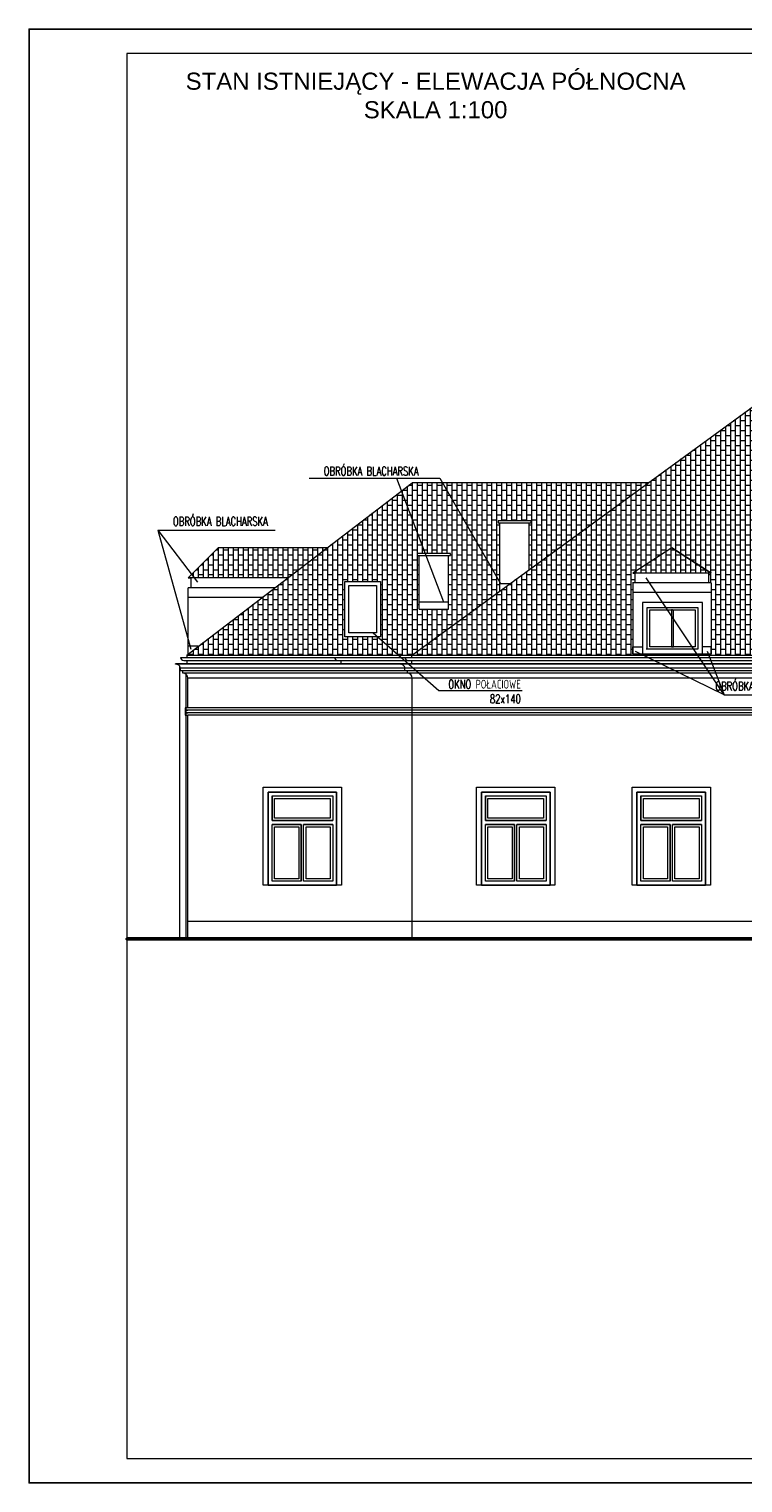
# Model space of a CAD drawing. Header units: millimetres. Extents: x 5973 to 39040, y 4443 to 37727.
# Tile 4 of 52: x 5993 to 7452, y 12278 to 15248. Entities that reach past the tile are written whole.
import ezdxf

# ---------------------------------------------------------------- set-up
doc = ezdxf.new("R2010")
doc.units = ezdxf.units.MM
for name, color, linetype, lineweight in [('!MODUS_OPIS', 3, 'Continuous', 13), ('!MODUS_RAMKA', 1, 'Continuous', 15), ('_MODUS - Ramka', 1, 'Continuous', 15), ('Cienka', 3, 'Continuous', 9), ('pekniecia', 2, 'Continuous', 50), ('Widok', 1, 'Continuous', 15)]:
    doc.layers.add(name, color=color, linetype=linetype, lineweight=lineweight)
doc.styles.add('ARIAL TEEN', font='arial.ttf')
doc.styles.add('TXT', font='simplex.shx', dxfattribs={"width": 0.8})
pattern_1 = [(90, (0.04, 0), (-10.16, 6e-16), []), (180, (0.04, 0), (-10.16, -10.16), [10.16, -10.16])]

msp = doc.modelspace()

# ---------------------------------------------------------------- hatches: boundary and pattern name
at = {"layer": 'Cienka', "transparency": 33554483}
h = msp.add_hatch(dxfattribs=at)
h.set_pattern_fill('AR-B816', color=256, scale=0.05, angle=90)
h.set_pattern_definition(pattern_1)
h.paths.add_polyline_path([(6380.12764, 14187.85533), (6318.79455, 14126.52224), (6521.90087, 14126.52224), (6602.07466, 14187.85533)])
h.paths.add_polyline_path([(6802.71908, 14176.60373), (6790.6111, 14176.60373), (6786.6111, 14176.60373), (6786.6111, 14172.60373), (6790.6111, 14172.60373), (6804.24129, 14172.60373)])
h.paths.add_polyline_path([(6802.71908, 14176.60373), (6804.24129, 14172.60373), (6850.6111, 14172.60373), (6854.6111, 14172.60373), (6854.6111, 14176.60373)])
h.paths.add_polyline_path([(6951.6111, 14239.10373), (6951.6111, 14243.10373), (7019.6111, 14243.10373), (7019.6111, 14239.10373), (7015.6111, 14239.10373), (7015.6111, 14143.77756), (7258.90945, 14321.10373), (6776.25517, 14321.10373), (6315.89333, 13968.92612), (6775.70818, 13968.92612), (6955.6111, 14100.04701), (6955.6111, 14239.10373)])
h.paths.add_polyline_path([(7515.5927, 13968.92612), (7515.5927, 14170.39589, 0.4031973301), (7505.85965, 14180.39232), (7505.85965, 14185.39232), (7500.85965, 14185.39232), (7500.83368, 14190.38876, 0.4118863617), (7490.62417, 14198.45654), (7490.62417, 14199.38876), (7515.5927, 14199.39232), (7515.5927, 14508.18539), (6775.70818, 13968.92612)])
h.paths.add_polyline_path([(6638.57896, 14006.10373), (6638.57896, 14119.10373), (6711.57896, 14119.10373), (6711.57896, 14006.10373)], flags=16)
h.paths.add_polyline_path([(6850.6111, 14062.60373), (6790.6111, 14062.60373), (6790.6111, 14172.60373), (6850.6111, 14172.60373)], flags=16)
h.paths.add_polyline_path([(7386.9637, 13971.10373), (7226.83062, 13971.10373), (7226.83062, 14116.52224), (7231.4637, 14116.52224), (7231.4637, 14136.52224), (7226.9637, 14136.52224), (7306.9637, 14187.85533), (7386.9637, 14136.52224), (7381.9637, 14136.52224), (7381.9637, 14116.52224), (7386.9637, 14116.52224)], flags=16)
h.paths.add_polyline_path([(6646.57896, 14014.10373), (6646.57896, 14111.10373), (6703.57896, 14111.10373), (6703.57896, 14014.10373)], flags=0)
h.paths.add_polyline_path([(7256.69754, 14066.10373), (7359.69754, 14066.10373), (7359.69754, 13981.10373), (7256.69754, 13981.10373)], flags=0)
h.paths.add_polyline_path([(7354.69754, 13986.10373), (7261.69754, 13986.10373), (7261.69754, 14061.10373), (7354.69754, 14061.10373)], flags=0)
h.paths.add_polyline_path([(7306.9637, 14187.85533), (7226.9637, 14136.52224), (7386.9637, 14136.52224)], flags=0)
h = msp.add_hatch(dxfattribs=at)
h.set_pattern_fill('AR-B816', color=256, scale=0.05, angle=90)
h.set_pattern_definition(pattern_1)
h.paths.add_polyline_path([(7306.9637, 14187.85533), (7226.9637, 14136.52224), (7386.9637, 14136.52224)])

# ---------------------------------------------------------------- linework, layer by layer
at = {"layer": '!MODUS_OPIS', "ltscale": 0.7}
for points in [[(6565.69576, 14330.34972), (6832.61526, 14330.34972)], [(6744.21089, 14330.34972), (6840.39364, 14077.60373)], [(6832.61526, 14330.34972), (6956.80112, 14115.04701)], [(6256.31769, 14223.9214), (6256.31769, 14223.9214), (6496.51964, 14223.9214)], [(6256.31769, 14223.9214), (6324.074, 13981.33417)], [(6256.31769, 14223.9214), (6337.88875, 14117.59789)], [(7413.50382, 13887.63553), (7254.67918, 14126.6582)], [(6696.74562, 14014.10373), (6830.48124, 13896.68876), (7001.17946, 13896.68876)], [(7413.50382, 13887.63553), (7232.66003, 13976.48953)], [(7378.96693, 13976.8035), (7413.50382, 13887.63553), (7591.93762, 13887.63553)]]:
    msp.add_lwpolyline(points, dxfattribs=at)
at = {"layer": '_MODUS - Ramka'}
msp.add_lwpolyline([(6193.46904, 15197.79488), (6193.46904, 12327.79488), (10143.46904, 12327.79488), (10143.46904, 15197.79488), (6193.46904, 15197.79488)], dxfattribs=at)
at = {"layer": 'Defpoints'}
msp.add_lwpolyline([(5993.46904, 13147.79488), (5993.46904, 15247.79488), (10193.46904, 15247.79488), (10193.46904, 12277.79488), (5993.46904, 12277.79488), (5993.46904, 15247.79488)], dxfattribs=at)
at = {"layer": 'pekniecia'}
msp.add_lwpolyline([(6753.82611, 13389.10373), (6193.46904, 13389.10373), (10143.46904, 13389.10373)], dxfattribs=at)
at = {"layer": 'Widok'}
for points in [[(6774.55236, 13968.08371), (7515.5927, 14508.18539)], [(6315.89333, 13968.92612), (6776.25517, 14321.10373)], [(7258.90945, 14321.10373), (6776.25517, 14321.10373)], [(7015.6111, 14239.10373), (7019.6111, 14239.10373), (7019.6111, 14243.10373), (6955.6111, 14243.10373), (6951.6111, 14243.10373), (6951.6111, 14239.10373), (6955.6111, 14239.10373), (6955.6111, 14239.10373)], [(6955.6111, 14100.04701), (6955.6111, 14239.10373)], [(6955.6111, 14239.10373), (7015.6111, 14239.10373)], [(7015.6111, 14143.77756), (7015.6111, 14239.10373)], [(6318.79455, 14126.52224), (6380.12764, 14187.85533)], [(6602.07466, 14187.85533), (6380.12764, 14187.85533)], [(6850.6111, 14172.60373), (6854.6111, 14172.60373), (6854.6111, 14176.60373), (6790.6111, 14176.60373), (6786.6111, 14176.60373), (6786.6111, 14172.60373), (6790.6111, 14172.60373), (6790.6111, 14172.60373)], [(6790.6111, 14062.60373), (6790.6111, 14172.60373)], [(6790.6111, 14062.60373), (6790.6111, 14172.60373), (6850.6111, 14172.60373)], [(6850.6111, 14062.60373), (6850.6111, 14172.60373)], [(7306.9637, 14187.85533), (7306.9637, 14187.85533), (7386.9637, 14136.52224), (7306.9637, 14187.85533), (7226.9637, 14136.52224)], [(6521.90087, 14126.52224), (6318.79455, 14126.52224)], [(6318.79455, 14126.52224), (6323.79455, 14126.52224), (6323.79455, 14106.52224)], [(6711.57896, 14006.10373), (6638.57896, 14006.10373), (6638.57896, 14119.10373), (6711.57896, 14119.10373), (6711.57896, 14006.10373)], [(6955.6111, 14100.04701), (6955.6111, 14115.04701), (6976.19168, 14115.04701)], [(7299.2591, 14116.52224), (7226.4637, 14116.52224)], [(7226.83062, 14116.52224), (7226.83062, 14030.79707)], [(7299.2591, 14136.52224), (7226.9637, 14136.52224)], [(7226.9637, 14136.52224), (7231.4637, 14136.52224), (7231.4637, 14116.52224)], [(7386.9637, 14136.52224), (7296.7591, 14136.52224)], [(7386.9637, 14116.52224), (7296.7591, 14116.52224)], [(7386.9637, 14136.52224), (7381.9637, 14136.52224), (7381.9637, 14116.52224)], [(7386.9637, 14116.52224), (7386.9637, 14030.79707)], [(6318.79455, 13971.14556), (6318.79455, 14106.52224)], [(6495.75714, 14106.52224), (6318.79455, 14106.52224)], [(6469.61341, 14086.52224), (6318.79455, 14086.52224)], [(7299.2591, 14096.52224), (7226.4637, 14096.52224)], [(7386.9637, 14096.52224), (7296.7591, 14096.52224)], [(6790.6111, 14062.60373), (6790.6111, 14077.60373), (6850.6111, 14077.60373)], [(6790.6111, 14062.60373), (6850.6111, 14062.60373)], [(7299.35987, 14076.10373), (7246.69754, 14076.10373), (7246.69754, 14030.79707)], [(7256.69754, 14030.79707), (7256.69754, 14066.10373), (7299.35987, 14066.10373)], [(7256.69754, 14030.79707), (7256.69754, 14066.10373), (7359.69754, 14066.10373), (7359.69754, 14030.79707)], [(7261.69754, 14030.79707), (7261.69754, 14061.10373), (7354.69754, 14061.10373), (7354.69754, 14030.79707)], [(7369.69754, 14030.79707), (7369.69754, 14076.10373), (7299.35987, 14076.10373)], [(7299.35987, 14066.10373), (7359.69754, 14066.10373)], [(7308.19754, 14061.10373), (7306.19754, 14061.10373), (7306.19754, 14030.79707)], [(7310.19754, 14030.79707), (7310.19754, 14061.10373)], [(7359.69754, 14066.10373), (7359.69754, 14030.79707)], [(7226.83062, 14030.79707), (7226.83062, 13971.10373)], [(7246.69754, 14030.79707), (7246.69754, 13971.10373)], [(7256.69754, 13981.10373), (7256.69754, 14030.79707)], [(7359.69754, 14030.79707), (7359.69754, 13981.10373), (7256.69754, 13981.10373), (7256.69754, 14030.79707)], [(7354.69754, 14030.79707), (7354.69754, 13986.10373), (7261.69754, 13986.10373), (7261.69754, 14030.79707)], [(7306.19754, 14030.79707), (7306.19754, 13986.10373), (7310.19754, 13986.10373), (7310.19754, 14030.79707)], [(7359.69754, 14030.79707), (7359.69754, 13981.10373)], [(7369.69754, 13971.10373), (7369.69754, 14030.79707)], [(7386.9637, 14030.79707), (7386.9637, 13971.10373)], [(6302.89333, 13964.21916), (7515.5927, 13964.21916)], [(6315.89333, 13968.92612), (6315.89333, 13964.21916)], [(6315.89333, 13968.92612), (7515.5927, 13968.92612)], [(6339.24557, 13986.89407), (6318.79455, 13986.89407)], [(6617.46282, 13964.21916), (7830.1622, 13964.21916)], [(6774.55236, 13968.92612), (6774.55236, 13964.21916)], [(7226.83062, 13971.10373), (7226.83062, 13986.10373), (7246.69754, 13986.10373)], [(7386.9637, 13971.10373), (7226.83062, 13971.10373)], [(7357.09677, 13981.10373), (7254.09677, 13981.10373)], [(7386.9637, 13971.10373), (7386.9637, 13986.10373), (7369.69754, 13986.10373)], [(9813.5927, 13951.10373), (6292.59614, 13951.10373)], [(6292.59614, 13950.10373), (6292.59614, 13951.10373)], [(9838.5927, 13950.10373), (6292.59614, 13950.10373)], [(6300.5927, 13947.05605), (6300.5927, 13389.10373)], [(9828.35218, 13942.10373), (6302.83667, 13942.10373)], [(6307.86309, 13932.10373), (6307.86309, 13937.10373), (6302.86309, 13937.10373), (6302.86309, 13942.10373)], [(9828.32576, 13937.10373), (6302.86309, 13937.10373)], [(9823.32576, 13932.10373), (6307.86309, 13932.10373)], [(6309.39333, 13957.71916), (7515.5927, 13957.71916)], [(6315.89333, 13957.71916), (6315.89333, 13950.97251), (6313.5875, 13950.97251)], [(6313.5927, 13930.10987), (6313.5927, 13389.10373)], [(6623.96282, 13957.71916), (7830.1622, 13957.71916)], [(6630.46282, 13957.71916), (6630.46282, 13950.97251), (6628.15699, 13950.97251)], [(6751.25517, 13951.10373), (6752.34193, 13950.16795)], [(6751.25517, 13950.10373), (6751.25517, 13951.10373)], [(6752.34193, 13950.16795), (6751.25517, 13951.10373)], [(6766.52212, 13932.10373), (6766.52212, 13937.10373), (6761.52212, 13937.10373), (6761.52212, 13942.10373)], [(6774.55236, 13957.71916), (6774.55236, 13950.97251), (6772.24653, 13950.97251)], [(6317.5927, 13861.10373), (6317.5927, 13922.36944)], [(9813.5927, 13922.10373), (6317.59614, 13922.10373)], [(6776.25517, 13389.10373), (6776.25517, 13922.10729)], [(6317.5927, 13861.10373), (6312.5927, 13861.10373), (6312.5927, 13856.10373), (6317.5927, 13856.10373)], [(6317.5927, 13856.10373), (6312.5927, 13856.10373), (6312.5927, 13851.10373), (6317.5927, 13851.10373)], [(6317.5927, 13851.10373), (6312.5927, 13851.10373), (6312.5927, 13846.10373), (6317.5927, 13846.10373)], [(9813.5927, 13861.10373), (6317.5927, 13861.10373)], [(9813.5927, 13856.10373), (6317.5927, 13856.10373)], [(9813.5927, 13851.10373), (6317.5927, 13851.10373)], [(6317.5927, 13389.10373), (6317.5927, 13846.10373)], [(9813.5927, 13846.10373), (6317.5927, 13846.10373)], [(6481.88418, 13499.10373), (6621.88418, 13499.10373), (6621.88418, 13689.10373), (6481.88418, 13689.10373)], [(6481.88418, 13689.10373), (6481.88418, 13499.10373)], [(6489.88418, 13631.10373), (6489.88418, 13681.10373), (6613.88418, 13681.10373), (6613.88418, 13631.10373)], [(6489.88418, 13681.10373), (6489.88418, 13631.10373), (6613.88418, 13631.10373)], [(6917.88418, 13499.10373), (7057.88418, 13499.10373), (7057.88418, 13689.10373), (6917.88418, 13689.10373)], [(6917.88418, 13689.10373), (6917.88418, 13499.10373)], [(6925.88418, 13631.10373), (6925.88418, 13681.10373), (7049.88418, 13681.10373), (7049.88418, 13631.10373)], [(6925.88418, 13681.10373), (6925.88418, 13631.10373), (7049.88418, 13631.10373)], [(7235.57735, 13499.10373), (7375.57735, 13499.10373), (7375.57735, 13689.10373), (7235.57735, 13689.10373)], [(7235.57735, 13689.10373), (7235.57735, 13499.10373)], [(7243.57735, 13631.10373), (7243.57735, 13681.10373), (7367.57735, 13681.10373), (7367.57735, 13631.10373)], [(7243.57735, 13681.10373), (7243.57735, 13631.10373), (7367.57735, 13631.10373)], [(6549.38418, 13507.10373), (6489.88418, 13507.10373), (6489.88418, 13623.10373)], [(6549.38418, 13623.10373), (6489.88418, 13623.10373)], [(6549.38418, 13507.10373), (6549.38418, 13623.10373)], [(6613.88418, 13623.10373), (6613.88418, 13507.10373), (6554.38418, 13507.10373)], [(6613.88418, 13623.10373), (6554.38418, 13623.10373)], [(6554.38418, 13507.10373), (6554.38418, 13623.10373)], [(6985.38418, 13507.10373), (6925.88418, 13507.10373), (6925.88418, 13623.10373)], [(6985.38418, 13623.10373), (6925.88418, 13623.10373)], [(6985.38418, 13507.10373), (6985.38418, 13623.10373)], [(7049.88418, 13623.10373), (7049.88418, 13507.10373), (6990.38418, 13507.10373)], [(7049.88418, 13623.10373), (6990.38418, 13623.10373)], [(6990.38418, 13507.10373), (6990.38418, 13623.10373)], [(7303.07735, 13507.10373), (7243.57735, 13507.10373), (7243.57735, 13623.10373)], [(7303.07735, 13623.10373), (7243.57735, 13623.10373)], [(7303.07735, 13507.10373), (7303.07735, 13623.10373)], [(7367.57735, 13623.10373), (7367.57735, 13507.10373), (7308.07735, 13507.10373)], [(7367.57735, 13623.10373), (7308.07735, 13623.10373)], [(7308.07735, 13507.10373), (7308.07735, 13623.10373)], [(6317.5927, 13389.10373), (6317.5927, 13425.10373), (9813.5927, 13425.10373)], [(6317.5927, 13389.10373), (9813.5927, 13389.10373)]]:
    msp.add_lwpolyline(points, dxfattribs=at)
for points in [[(6703.57896, 14014.10373), (6646.57896, 14014.10373), (6646.57896, 14111.10373), (6703.57896, 14111.10373)], [(6471.88418, 13699.10373), (6631.88418, 13699.10373), (6631.88418, 13499.10373), (6471.88418, 13499.10373)], [(6907.88418, 13699.10373), (7067.88418, 13699.10373), (7067.88418, 13499.10373), (6907.88418, 13499.10373)], [(7225.57735, 13699.10373), (7385.57735, 13699.10373), (7385.57735, 13499.10373), (7225.57735, 13499.10373)], [(6481.88418, 13689.10373), (6621.88418, 13689.10373), (6621.88418, 13499.10373), (6481.88418, 13499.10373)], [(6489.88418, 13681.10373), (6613.88418, 13681.10373), (6613.88418, 13631.10373), (6489.88418, 13631.10373)], [(6494.88418, 13676.10373), (6608.88418, 13676.10373), (6608.88418, 13636.10373), (6494.88418, 13636.10373)], [(6917.88418, 13689.10373), (7057.88418, 13689.10373), (7057.88418, 13499.10373), (6917.88418, 13499.10373)], [(6925.88418, 13681.10373), (7049.88418, 13681.10373), (7049.88418, 13631.10373), (6925.88418, 13631.10373)], [(6930.88418, 13676.10373), (7044.88418, 13676.10373), (7044.88418, 13636.10373), (6930.88418, 13636.10373)], [(7235.57735, 13689.10373), (7375.57735, 13689.10373), (7375.57735, 13499.10373), (7235.57735, 13499.10373)], [(7243.57735, 13681.10373), (7367.57735, 13681.10373), (7367.57735, 13631.10373), (7243.57735, 13631.10373)], [(7248.57735, 13676.10373), (7362.57735, 13676.10373), (7362.57735, 13636.10373), (7248.57735, 13636.10373)], [(6489.88418, 13623.10373), (6549.38418, 13623.10373), (6549.38418, 13507.10373), (6489.88418, 13507.10373)], [(6494.88418, 13618.10373), (6544.38418, 13618.10373), (6544.38418, 13512.10373), (6494.88418, 13512.10373)], [(6554.38418, 13623.10373), (6613.88418, 13623.10373), (6613.88418, 13507.10373), (6554.38418, 13507.10373)], [(6559.38418, 13618.10373), (6608.88418, 13618.10373), (6608.88418, 13512.10373), (6559.38418, 13512.10373)], [(6925.88418, 13623.10373), (6985.38418, 13623.10373), (6985.38418, 13507.10373), (6925.88418, 13507.10373)], [(6930.88418, 13618.10373), (6980.38418, 13618.10373), (6980.38418, 13512.10373), (6930.88418, 13512.10373)], [(6990.38418, 13623.10373), (7049.88418, 13623.10373), (7049.88418, 13507.10373), (6990.38418, 13507.10373)], [(6995.38418, 13618.10373), (7044.88418, 13618.10373), (7044.88418, 13512.10373), (6995.38418, 13512.10373)], [(7243.57735, 13623.10373), (7303.07735, 13623.10373), (7303.07735, 13507.10373), (7243.57735, 13507.10373)], [(7248.57735, 13618.10373), (7298.07735, 13618.10373), (7298.07735, 13512.10373), (7248.57735, 13512.10373)], [(7308.07735, 13623.10373), (7367.57735, 13623.10373), (7367.57735, 13507.10373), (7308.07735, 13507.10373)], [(7313.07735, 13618.10373), (7362.57735, 13618.10373), (7362.57735, 13512.10373), (7313.07735, 13512.10373)]]:
    msp.add_lwpolyline(points, close=True, dxfattribs=at)
for centre, radius, start, end in [((6309.39333, 13964.21916), 6.5, 180, 270), ((6623.96282, 13964.21916), 6.5, 180, 270), ((6768.05236, 13964.21916), 6.5, 180, 270), ((6293.6829, 13940.94058), 9.22737, 5.58134679, 96.76373106), ((6307.59614, 13922.10729), 10, 359.97958157, 88.47032064), ((6752.34193, 13940.94058), 9.22737, 5.58134679, 96.76373106), ((6766.25517, 13922.10729), 10, 359.97958157, 88.47032064)]:
    msp.add_arc(centre, radius, start, end, dxfattribs=at)

# ---------------------------------------------------------------- texts
at = {"layer": '!MODUS_OPIS', "ltscale": 0.7, "char_height": 18, "attachment_point": 3, "style": 'TXT'}
for s, width, insert in [('{\\W0.7;OBRÓBKA BLACHARSKA}', 246.0592923, (6789.25951, 14353.82074)), ('{\\W0.7;OBRÓBKA BLACHARSKA}', 235.0987635, (6481.2751, 14251.17739)), ('{\\W0.7;OKNO POŁACIOWE\\P82x140}', 202.8482185, (6998.26236, 13918.42039)), ('{\\W0.7;OBRÓBKA BLACHARSKA}', 202.8482185, (7589.33061, 13914.64155))]:
    msp.add_mtext_dynamic_manual_height_columns(s, width=width, gutter_width=12.5, heights=[0], dxfattribs=dict(at, insert=insert))
at = {"layer": '!MODUS_RAMKA', "linetype": 'ByBlock', "lineweight": 25, "insert": (6824.14701, 15111.93383), "char_height": 35, "width": 1102.924713, "attachment_point": 5, "style": 'ARIAL TEEN'}
msp.add_mtext('STAN ISTNIEJĄCY - ELEWACJA PÓŁNOCNA\\PSKALA 1:100', dxfattribs=at)

doc.saveas('drawing.dxf')
